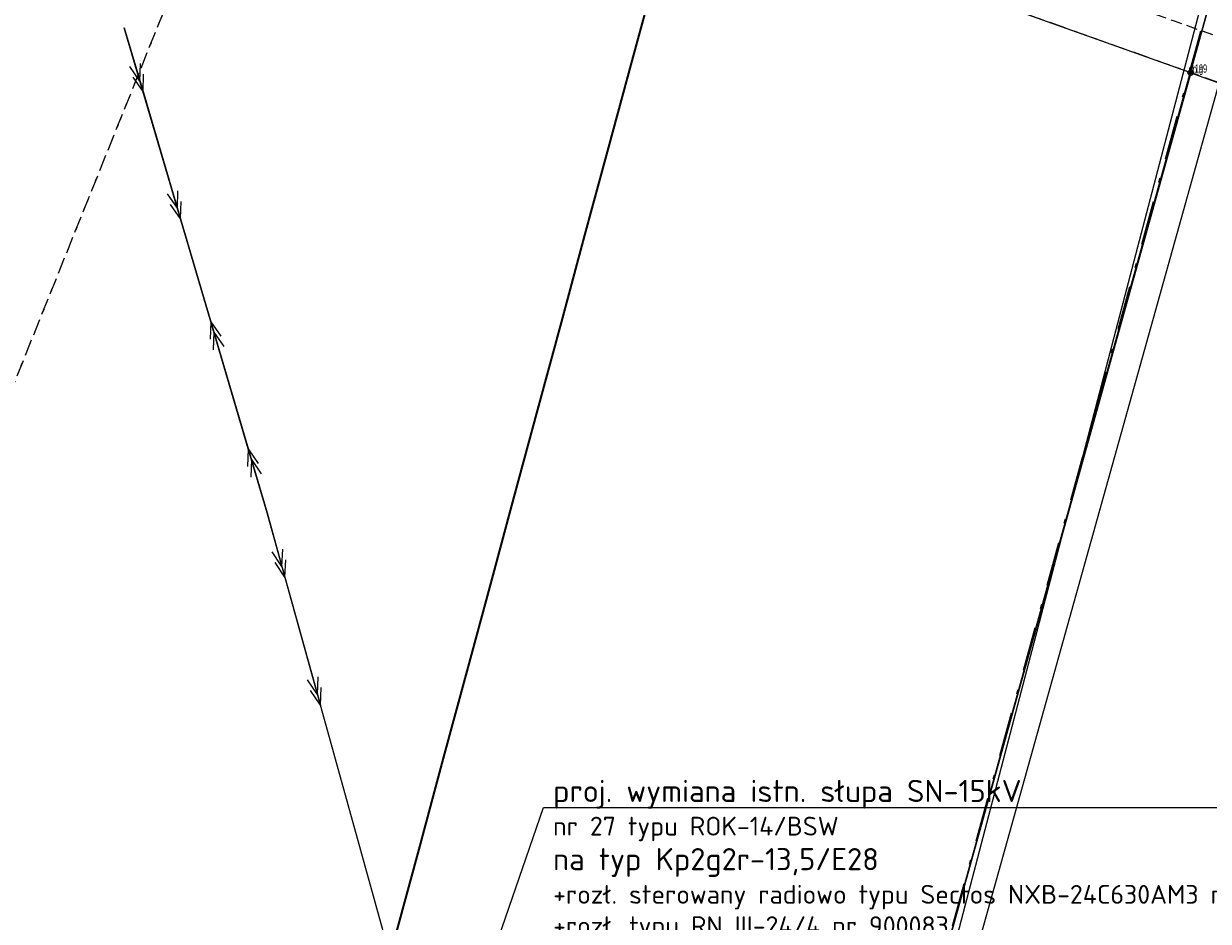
# Model space of a CAD drawing. Header units: metres. Extents: x 6524698 to 6533081, y 5883213 to 5896811.
# Tile 122 of 167: x 6526869 to 6526976, y 5894274 to 5894355. Entities that reach past the tile are written whole.
import ezdxf
from ezdxf import colors
from ezdxf.entities.mleader import LeaderData, LeaderLine
from ezdxf.math import Vec2, Vec3

# ---------------------------------------------------------------- set-up
doc = ezdxf.new("R2010")
doc.units = ezdxf.units.M
doc.header["$MEASUREMENT"] = 0
for name, pattern in [('DASHDOT', [4, 2, -0.9, 0.2, -0.9]), ('mapa zasadnicza$0$1.0_0.5', [1.5, 1, -0.5]), ('mapa zasadnicza$0$219-500', [0]), ('mapa zasadnicza$0$egkk-500', [2, 1.5, -0.5]), ('mapa zasadnicza$0$egug-500', [1, 0.5, -0.5]), ('mapa zasadnicza$0$suep_sn_500', [0]), ('mapa zasadnicza$0$suep_wn_500', [0])]:
    doc.linetypes.add(name, pattern=pattern)
doc.layers.get('0').update_dxf_attribs({"lineweight": 0})
for name, color, linetype in [('# OBMBS-9x-19xxx _EI_demontaż SN', 1, 'Demontaż_(6m)'), ('mapa zasadnicza$0$000 Inne (niezydentyfikowane)', 7, 'Continuous'), ('mapa zasadnicza$0$202-punkt graniczny', 7, 'Continuous'), ('mapa zasadnicza$0$202-punkt graniczny-Atr103', 7, 'Continuous'), ('mapa zasadnicza$0$217-kontur klasyfikacyjny', 7, 'Continuous'), ('mapa zasadnicza$0$218-kontur użytku gruntowego', 7, 'Continuous'), ('mapa zasadnicza$0$219-działka ewidencyjna', 7, 'Continuous'), ('mapa zasadnicza$0$chodnik', 7, 'Continuous'), ('mapa zasadnicza$0$pikieta naturalna', 7, 'Continuous'), ('mapa zasadnicza$0$pikieta naturalna-Atr2', 7, 'Continuous'), ('mapa zasadnicza$0$przewód elektroenergetyczny wysokiego napięcia', 7, 'Continuous'), ('mapa zasadnicza$0$przewód elektroenergetyczny średniego napięcia', 7, 'Continuous')]:
    doc.layers.add(name, color=color, linetype=linetype)
doc.layers.add('_trasa_os', color=1, linetype='DASHDOT', lineweight=30)
doc.layers.add('Sections span lengths and Marker Balls Plan', color=7, linetype='Continuous', lineweight=0)
doc.styles.add('linie', font='simplex.shx', dxfattribs={"height": 1})
doc.styles.add('mapa zasadnicza$0$STANDARD', font='Working1250', dxfattribs={"width": 0.75})
doc.styles.add('PLS_View', font='arial.ttf')
doc.linetypes.add('Demontaż_(6m)', pattern='A,6,["x",linie,S=2,R=0,X=-0.5238,Y=-0.66667],0', length=6)

# ---------------------------------------------------------------- blocks, each defined once
blk = doc.blocks.new('mapa zasadnicza$0$202')
at = {"color": 0, "linetype": 'Continuous', "lineweight": 0}
blk.add_circle((0, 0), 0.25, dxfattribs=at)
blk = doc.blocks.new('mapa zasadnicza$0$PW01')
at = {"linetype": 'Continuous', "lineweight": 13}
h = blk.add_hatch(color=0, dxfattribs=at)
edge = h.paths.add_edge_path()
edge.add_arc((0, 0), 0.045, 0, 360)
blk = doc.blocks.new('mapa zasadnicza$0$SUEP2')
at = {"color": 0, "linetype": 'Continuous'}
for p, q in [((0, 0), (6.027, 0)), ((5.027, 0), (3.527, 0.5)), ((5.027, 0), (3.527, -0.5)), ((6.027, 0), (4.527, 0.5)), ((6.027, 0), (4.527, -0.5)), ((6.027, 0), (18.027, 0)), ((17.027, 0), (15.527, 0.5)), ((17.027, 0), (15.527, -0.5)), ((18.027, 0), (16.527, 0.5)), ((18.027, 0), (16.527, -0.5))]:
    blk.add_line(p, q, dxfattribs=at)

msp = doc.modelspace()

# ---------------------------------------------------------------- linework, layer by layer
at = {"layer": '_trasa_os', "linetype": 'DASHDOT', "ltscale": 2}
msp.add_lwpolyline([(6528589.986, 5891744.689), (6528580.198, 5892007.978), (6528365.87, 5892211.536), (6528143.159, 5892378.558), (6527920.541, 5892545.59), (6527693.967, 5892715.374), (6527530.815, 5892837.971), (6527304.639, 5893007.458), (6527095.026, 5893164.924), (6526808.543, 5893379.811), (6526773.046, 5893625.004), (6526837.186, 5893856.22), (6526918.697, 5894149.866), (6527004.557, 5894459.054), (6526829.193, 5894634.492), (6526625.033, 5894855.653), (6526658.914, 5895086.074), (6526701.409, 5895318.796), (6526680.866, 5895666.414), (6526660.166, 5896015.549), (6526639.565, 5896364.931), (6526621.438, 5896669.322), (6526632.668, 5896724.885)], dxfattribs=at)
at = {"layer": 'mapa zasadnicza$0$000 Inne (niezydentyfikowane)', "color": 7, "linetype": 'Continuous', "lineweight": 35, "flags": 128}
msp.add_lwpolyline([(6526902.663, 5894272.633), (6526904.795, 5894280.515), (6526906.927, 5894288.397), (6526909.058, 5894296.279), (6526911.19, 5894304.161), (6526913.321, 5894312.042), (6526915.453, 5894319.924), (6526917.584, 5894327.806), (6526919.716, 5894335.688), (6526921.848, 5894343.57), (6526923.979, 5894351.452), (6526926.111, 5894359.334), (6526928.242, 5894367.216), (6526930.374, 5894375.098), (6526931.071, 5894377.675), (6526977.15, 5894360.93)], dxfattribs=at)
at = {"layer": 'mapa zasadnicza$0$217-kontur klasyfikacyjny', "color": 92, "linetype": 'mapa zasadnicza$0$egkk-500', "lineweight": 18, "flags": 128}
for points in [[(6526891.3, 5894380), (6526848.65, 5894274.07)], [(6526974.5, 5894350.39), (6526891.3, 5894380)], [(6527026.16, 5894331.82), (6526974.5, 5894350.39)]]:
    msp.add_lwpolyline(points, dxfattribs=at)
at = {"layer": 'mapa zasadnicza$0$218-kontur użytku gruntowego', "color": 3, "linetype": 'mapa zasadnicza$0$egug-500', "lineweight": 18, "flags": 128}
for points in [[(6526891.3, 5894380), (6526848.65, 5894274.07)], [(6526974.5, 5894350.39), (6526891.3, 5894380)], [(6527026.16, 5894331.82), (6526974.5, 5894350.39)]]:
    msp.add_lwpolyline(points, dxfattribs=at)
at = {"layer": 'mapa zasadnicza$0$219-działka ewidencyjna', "color": 7, "linetype": 'mapa zasadnicza$0$219-500', "lineweight": 18, "flags": 128}
for points in [[(6526974.5, 5894350.39), (6526891.3, 5894380)], [(6526974.5, 5894350.39), (6526920.41, 5894156.1)], [(6526974.5, 5894350.39), (6527026.16, 5894331.82)]]:
    msp.add_lwpolyline(points, dxfattribs=at)
at = {"layer": 'mapa zasadnicza$0$chodnik', "color": 7, "linetype": 'mapa zasadnicza$0$1.0_0.5', "lineweight": 18, "flags": 128}
msp.add_lwpolyline([(6526818.12, 5894413.97), (6526844.55, 5894404.43), (6526884.78, 5894389.96), (6526924.85, 5894374.77), (6526966.21, 5894360.07), (6526998.48, 5894348.67), (6527019.58, 5894341.16), (6527044.6, 5894331.62), (6527073.97, 5894320.04), (6527094.36, 5894311.88), (6527117.47, 5894301.86), (6527142.84, 5894289.73), (6527167.62, 5894276.72), (6527195.33, 5894261.65), (6527219.01, 5894248.2), (6527230.7, 5894241.2), (6527238.27, 5894236.48), (6527259.86, 5894222.24), (6527282.04, 5894206.87), (6527303.2, 5894191.74), (6527321.93, 5894177.62), (6527342.75, 5894160.27), (6527362.82, 5894142.83), (6527382.06, 5894125.49), (6527398.41, 5894110.19), (6527432.03, 5894076.92), (6527462.75, 5894046.12), (6527495.53, 5894012.67), (6527509.48, 5893998.69), (6527529.08, 5893979.02), (6527560.24, 5893947.95), (6527558.94, 5893945.78), (6527527.19, 5893977.48), (6527493.45, 5894011.3), (6527460.92, 5894044.58), (6527430.76, 5894074.78), (6527396.47, 5894108.66), (6527380.26, 5894123.85), (6527360.93, 5894141.23), (6527340.72, 5894158.77), (6527325.07, 5894171.95), (6527324.24, 5894172.53), (6527323.43, 5894172.86), (6527319.04, 5894176.32), (6527318.42, 5894177.1), (6527317.73, 5894177.74), (6527301.61, 5894189.88), (6527280.53, 5894204.93), (6527258.26, 5894220.36), (6527236.97, 5894234.34), (6527236.06, 5894234.82), (6527235.31, 5894235.05), (6527229.66, 5894238.5), (6527228.93, 5894239.31), (6527228.16, 5894239.82), (6527217.64, 5894246.17), (6527193.23, 5894259.95), (6527165.73, 5894274.91), (6527141.2, 5894287.8), (6527116.15, 5894299.79), (6527093.41, 5894309.6), (6527072.41, 5894318.02), (6527043.08, 5894329.59), (6527018.43, 5894338.98), (6526997.53, 5894346.39), (6526973.03, 5894355.04), (6526965.43, 5894357.73), (6526924.29, 5894372.35), (6526883.67, 5894387.72), (6526843.29, 5894402.29), (6526814.22, 5894412.78)], close=True, dxfattribs=at)
at = {"layer": 'mapa zasadnicza$0$przewód elektroenergetyczny wysokiego napięcia', "color": 1, "linetype": 'mapa zasadnicza$0$suep_wn_500', "lineweight": 18, "flags": 128}
for points in [[(6526918.71, 5894149.85), (6527004.69, 5894459.15)], [(6527004.69, 5894459.15), (6526918.71, 5894149.85)]]:
    msp.add_lwpolyline(points, dxfattribs=at)
at = {"layer": 'mapa zasadnicza$0$przewód elektroenergetyczny średniego napięcia', "color": 1, "linetype": 'mapa zasadnicza$0$suep_sn_500', "lineweight": 18, "flags": 128}
for points in [[(6526890.96, 5894310.58), (6526878.04, 5894354.46)], [(6526878.04, 5894354.46), (6526890.96, 5894310.58)], [(6526906.76, 5894253.64), (6526890.96, 5894310.58)]]:
    msp.add_lwpolyline(points, dxfattribs=at)
at = {"layer": 'Sections span lengths and Marker Balls Plan', "color": 1, "flags": 128}
for points in [[(6528587.188, 5891744.577), (6528577.92, 5892006.949), (6528364.256, 5892209.626), (6528141.479, 5892376.318), (6527918.861, 5892543.35), (6527692.286, 5892713.134), (6527529.134, 5892835.731), (6527302.959, 5893005.217), (6527093.345, 5893162.685), (6526805.533, 5893378.025), (6526770.052, 5893625.195), (6526834.488, 5893856.969), (6526921.106, 5894149.197), (6527002.139, 5894458.418), (6526827.029, 5894632.413), (6526621.689, 5894854.62), (6526661.381, 5895085.668), (6526701.409, 5895318.796), (6526678.071, 5895666.249), (6526657.371, 5896015.383), (6526636.77, 5896364.766), (6526617.947, 5896669.567), (6526630.708, 5896725.281)], [(6528593.583, 5891744.832), (6528583.388, 5892009.419), (6528368, 5892214.057), (6528145.319, 5892381.438), (6527922.701, 5892548.47), (6527696.127, 5892718.253), (6527532.976, 5892840.85), (6527306.799, 5893010.338), (6527097.187, 5893167.803), (6526810.693, 5893381.087), (6526776.04, 5893624.814), (6526840.655, 5893855.257), (6526921.106, 5894149.197), (6527007.942, 5894459.944), (6526831.356, 5894636.57), (6526627.422, 5894856.391), (6526661.381, 5895085.668), (6526701.409, 5895318.795), (6526684.46, 5895666.627), (6526663.76, 5896015.761), (6526643.159, 5896365.143), (6526623.932, 5896669.147), (6526634.628, 5896724.489)]]:
    msp.add_lwpolyline(points, dxfattribs=at)

# ---------------------------------------------------------------- block references
at = {"layer": 'mapa zasadnicza$0$202-punkt graniczny', "color": 7, "linetype": 'Continuous', "lineweight": 18}
msp.add_blockref('mapa zasadnicza$0$202', (6526974.5, 5894350.39), dxfattribs=at)
at = {"layer": 'mapa zasadnicza$0$pikieta naturalna', "color": 7, "linetype": 'Continuous', "lineweight": 13}
msp.add_blockref('mapa zasadnicza$0$PW01', (6526974.32, 5894350.19), dxfattribs=at)
at = {"layer": 'mapa zasadnicza$0$przewód elektroenergetyczny średniego napięcia', "color": 1, "linetype": 'Continuous', "lineweight": 18}
for p, rotation in [((6526878.04, 5894354.46), 286.407), ((6526890.96, 5894310.58), 106.407), ((6526890.96, 5894310.58), 285.509)]:
    msp.add_blockref('mapa zasadnicza$0$SUEP2', p, dxfattribs=dict(at, rotation=rotation))

# ---------------------------------------------------------------- texts
at = {"layer": 'mapa zasadnicza$0$202-punkt graniczny-Atr103', "color": 7, "style": 'mapa zasadnicza$0$STANDARD', "width": 0.667}
msp.add_text('1199', height=0.75, dxfattribs=at).set_placement((6526974.5, 5894350.39))
at = {"layer": 'mapa zasadnicza$0$pikieta naturalna-Atr2', "color": 7, "style": 'mapa zasadnicza$0$STANDARD', "width": 0.667}
msp.add_text('90.0', height=0.75, dxfattribs=at).set_placement((6526974.32, 5894350.19))

# ---------------------------------------------------------------- leaders
at = {"layer": '# OBMBS-9x-19xxx _EI_demontaż SN', "linetype": 'ByBlock'}
ml = msp.add_multileader_mtext('Standard', dxfattribs=at)
ml.set_content('\\pxql;{\\fISOCPEUR|b1|i0|c238|p34;proj.\\A1; wymiana istn. słupa SN-15kV\\P\\H0.85x;nr 27 typu ROK-14/BSW \\P\\H1.176471x;na typ Kp2g2r-13,5/E28\\P\\H0.85x;+rozł. sterowany radiowo typu Sectos NXB-24C630AM3 nr.......\\P+rozł. typu RN III-24/4 nr 900083 \\P+ogr. ASM1-8N/10\\P+proj. podejście kablowe\\P+zaciski z rożkiem do uziemiaczy przenośnych SEW+SP }', color=256, style='PLS_View')
ml.set_leader_properties()
ml.build(insert=Vec2(0, 0))
ml.multileader.update_dxf_attribs({"text_left_attachment_type": 6, "text_right_attachment_type": 6, "dogleg_length": 0.36, "arrow_head_size": 3})
ctx = ml.context
ctx.base_point, ctx.char_height, ctx.arrow_head_size, ctx.landing_gap_size, ctx.plane_origin = Vec3(6526916.335, 5894283.947), 2, 3, 0.5, Vec3(6526799.819, 5894215.904)
ctx.left_attachment, ctx.right_attachment = 6, 6
notes = []
notes.append((ctx, [(0, (1, 1, 0), (6526915.975, 5894283.947), (1, 0), 0.36, [(0, [(6526906.308, 5894255.95)], 0, [])])]))
ctx.mtext.insert, ctx.mtext.width, ctx.mtext.flow_direction = Vec3(6526916.835, 5894286.441), 63.29909, 5
for ctx, leaders in notes:
    for number, flags, end, landing, length, lines in leaders:
        leader = LeaderData()
        leader.index, (leader.has_last_leader_line, leader.has_dogleg_vector, leader.attachment_direction) = number, flags
        leader.last_leader_point, leader.dogleg_vector, leader.dogleg_length = Vec3(end), Vec3(landing), length
        for number, points, colour, breaks in lines:
            line = LeaderLine()
            line.index, line.vertices, line.color, line.breaks = number, Vec3.list(points), colors.encode_raw_color(colour), breaks
            leader.lines.append(line)
        ctx.leaders.append(leader)

doc.saveas('drawing.dxf')
